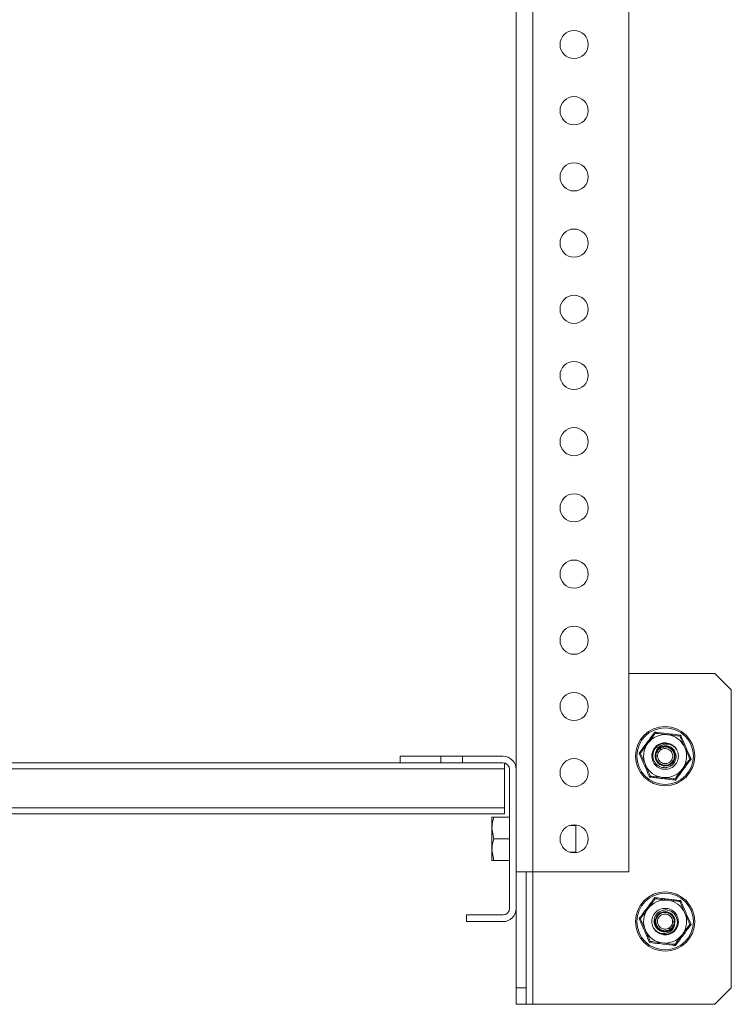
# Model space of a CAD drawing. Header units: millimetres. Extents: x 15 to 1486, y -3131 to -190.
# Tile 29 of 83: x 1258 to 1473, y -2622 to -2325. Entities that reach past the tile are written whole.
import ezdxf

# ---------------------------------------------------------------- set-up
doc = ezdxf.new("R2010")
doc.units = ezdxf.units.MM

msp = doc.modelspace()

# ---------------------------------------------------------------- linework, layer by layer
at = {"color": 7, "linetype": 'Continuous', "lineweight": 15}
for p, q in [((1442.29, -2246.39), (1442.29, -2582.14)), ((1408.29, -2250.39), (1408.29, -2551.15)), ((1468.29, -2522.14), (1442.29, -2522.14)), ((1473.29, -2527.14), (1468.29, -2522.14)), ((1473.29, -2527.14), (1473.29, -2617.14)), ((1450.52, -2547.09), (1450.42, -2546.28)), ((1450.73, -2545.72), (1450.85, -2545.79)), ((1450.85, -2545.79), (1450.85, -2545.79)), ((1451.05, -2545.15), (1451.79, -2544.8)), ((1451.79, -2544.8), (1451.8, -2544.8)), ((1373.29, -2549.15), (1143.29, -2549.15)), ((1373.29, -2549.15), (1373.29, -2547.15)), ((1373.29, -2547.15), (1385.54, -2547.15)), ((1373.29, -2549.15), (1385.54, -2549.15)), ((1385.54, -2547.15), (1385.54, -2549.15)), ((1392.04, -2547.15), (1385.54, -2547.15)), ((1385.54, -2549.15), (1392.04, -2549.15)), ((1392.04, -2549.15), (1392.04, -2547.15)), ((1392.04, -2547.15), (1404.29, -2547.15)), ((1392.04, -2549.15), (1404.29, -2549.15)), ((1404.79, -2550.95), (1404.79, -2549.21)), ((1450.52, -2547.09), (1450.52, -2547.09)), ((1404.79, -2550.95), (1111.79, -2550.95)), ((1404.79, -2562.79), (1404.79, -2550.95)), ((1406.29, -2551.15), (1406.29, -2593.15)), ((1408.29, -2551.15), (1408.29, -2593.15)), ((1404.79, -2562.79), (1111.79, -2562.79)), ((1404.79, -2564.59), (1404.79, -2562.79)), ((1404.79, -2564.59), (1111.79, -2564.59)), ((1400.99, -2565.64), (1400.99, -2568.89)), ((1406.29, -2565.64), (1401.57, -2565.64)), ((1400.99, -2568.89), (1400.99, -2575.39)), ((1401.57, -2572.14), (1400.99, -2568.89)), ((1426.29, -2568.14), (1424.36, -2568.14)), ((1426.29, -2576.14), (1426.29, -2568.14)), ((1406.29, -2572.14), (1401.57, -2572.14)), ((1401.57, -2578.64), (1400.99, -2575.39)), ((1400.99, -2578.64), (1400.99, -2575.39)), ((1424.36, -2576.14), (1426.29, -2576.14)), ((1406.29, -2578.64), (1401.57, -2578.64)), ((1408.29, -2582.14), (1413.29, -2582.14)), ((1411.29, -2582.14), (1411.29, -2617.14)), ((1413.29, -2582.14), (1442.29, -2582.14)), ((1408.29, -2593.15), (1408.29, -2617.14)), ((1393.29, -2597.15), (1393.29, -2595.15)), ((1404.29, -2595.15), (1393.29, -2595.15)), ((1404.29, -2597.15), (1393.29, -2597.15)), ((1455.54, -2599.13), (1454.79, -2599.47)), ((1454.79, -2599.47), (1454.79, -2599.47)), ((1455.74, -2598.48), (1455.74, -2598.48)), ((1455.85, -2598.55), (1455.74, -2598.48)), ((1456.07, -2597.18), (1456.07, -2597.18)), ((1456.07, -2597.18), (1456.17, -2597.99)), ((1408.29, -2617.14), (1411.29, -2617.14)), ((1408.29, -2622.14), (1408.29, -2617.14)), ((1411.29, -2617.14), (1411.29, -2622.14)), ((1468.29, -2622.14), (1473.29, -2617.14)), ((1411.29, -2622.14), (1408.29, -2622.14)), ((1413.29, -2622.14), (1411.29, -2622.14)), ((1468.29, -2622.14), (1413.29, -2622.14))]:
    msp.add_line(p, q, dxfattribs=at)
at = {"color": 8, "linetype": 'Continuous', "lineweight": 15}
for p, q in [((1413.29, -2250.39), (1413.29, -2582.14)), ((1413.29, -2582.14), (1413.29, -2622.14))]:
    msp.add_line(p, q, dxfattribs=at)
at = {"color": 7, "linetype": 'Continuous', "lineweight": 15, "flags": 128}
for points in [[(1456.88, -2545.37), (1456.69, -2545.02), (1456.29, -2544.49)], [(1449.7, -2598.9), (1449.9, -2599.25), (1450.29, -2599.78)]]:
    msp.add_lwpolyline(points, dxfattribs=at)
at = {"color": 7, "linetype": 'Continuous', "lineweight": 15}
for centre, radius in [((1425.79, -2332.14), 4.25), ((1425.79, -2352.14), 4.25), ((1425.79, -2372.14), 4.25), ((1425.79, -2392.14), 4.25), ((1425.79, -2412.14), 4.25), ((1425.79, -2432.14), 4.25), ((1425.79, -2452.14), 4.25), ((1425.79, -2472.14), 4.25), ((1425.79, -2492.14), 4.25), ((1425.79, -2512.14), 4.25), ((1425.79, -2532.14), 4.25), ((1453.29, -2547.14), 8.95), ((1453.29, -2547.14), 8.54), ((1425.79, -2552.14), 4.25), ((1425.79, -2572.14), 4.25), ((1453.29, -2597.14), 8.95), ((1453.29, -2597.14), 8.54)]:
    msp.add_circle(centre, radius, dxfattribs=at)
for centre, radius, start, end in [((1453.29, -2547.14), 6.5, 83.3077, 143.3077), ((1453.29, -2547.14), 6.5, 143.3077, 203.3077), ((1453.29, -2547.14), 4, 83.3077, 185.2856), ((1453.29, -2547.14), 6.5, 23.3077, 83.3077), ((1453.29, -2547.14), 3, 163.4264, 138.4468), ((1453.29, -2547.14), 4, 41.401, 44.2324), ((1453.29, -2547.14), 6.5, 323.3077, 23.3077), ((1404.29, -2551.15), 4, 0, 90), ((1404.29, -2551.15), 2, 0, 90), ((1453.29, -2547.14), 6.5, 203.3077, 263.3077), ((1453.29, -2547.14), 6.5, 263.3077, 323.3077), ((1453.29, -2597.14), 6.5, 83.3077, 143.3077), ((1453.29, -2597.14), 6.5, 23.3077, 83.3077), ((1404.29, -2593.15), 4, 270, 0), ((1404.29, -2593.15), 2, 270, 0), ((1453.29, -2597.14), 6.5, 143.3077, 203.3077), ((1453.29, -2597.14), 3, 343.4264, 318.4468), ((1453.29, -2597.14), 4, 263.3077, 5.2856), ((1453.29, -2597.14), 6.5, 323.3077, 23.3077), ((1453.29, -2597.14), 6.5, 203.3077, 263.3077), ((1453.29, -2597.14), 4, 221.401, 224.2324), ((1453.29, -2597.14), 6.5, 263.3077, 323.3077)]:
    msp.add_arc(centre, radius, start, end, dxfattribs=at)
for points, knots in [([(1445.45, -2546.22), (1445.64, -2545.96), (1446.6, -2544.71), (1448.2, -2542.57), (1449.56, -2540.72), (1450.17, -2539.88)], [0, 0, 0, 0, 0.120964, 0.606826, 1, 1, 1, 1]), ([(1448.08, -2543.25), (1448.67, -2542.46), (1449.44, -2541.43), (1450.16, -2540.46), (1450.32, -2540.24)], [0, 0, 0, 0, 0.769007, 1, 1, 1, 1]), ([(1450.32, -2540.24), (1450.32, -2540.24), (1450.32, -2540.23), (1450.28, -2540.15), (1450.23, -2540.04), (1450.19, -2539.94), (1450.17, -2539.89), (1450.17, -2539.88)], [0, 0, 0, 0, 0.236168, 0.471367, 0.732415, 0.993147, 1, 1, 1, 1]), ([(1450.17, -2539.88), (1450.48, -2539.92), (1452.05, -2540.12), (1454.7, -2540.45), (1456.99, -2540.69), (1458.01, -2540.8)], [0, 0, 0, 0, 0.120964, 0.606826, 1, 1, 1, 1]), ([(1454.05, -2540.68), (1453.89, -2540.66), (1452.71, -2540.52), (1451.44, -2540.37), (1450.41, -2540.25), (1450.32, -2540.24)], [0, 0, 0, 0, 0.127944, 0.927356, 1, 1, 1, 1]), ([(1445.84, -2546.26), (1446.15, -2545.84), (1446.79, -2544.99), (1447.55, -2543.96), (1447.99, -2543.38), (1448.08, -2543.25)], [0, 0, 0, 0, 0.4347938, 0.8798477, 1, 1, 1, 1]), ([(1456.29, -2544.49), (1456.46, -2544.7), (1456.97, -2545.35), (1457.4, -2546.75), (1457.19, -2548.49), (1456.22, -2550.08), (1454.53, -2551.13), (1452.54, -2551.22), (1450.84, -2550.46), (1449.69, -2549.14), (1449.15, -2547.35), (1449.5, -2545.38), (1450.81, -2543.82), (1452.43, -2543.04), (1453.42, -2543.22), (1453.77, -2543.29)], [0, 0, 0, 0, 0.036013, 0.112804, 0.190884, 0.267627, 0.359053, 0.449964, 0.526903, 0.604884, 0.681645, 0.773229, 0.863898, 0.952389, 1, 1, 1, 1]), ([(1451.05, -2545.15), (1451.29, -2544.9), (1451.77, -2544.42), (1452.75, -2544.05), (1453.79, -2543.99), (1454.81, -2544.29), (1455.69, -2544.91), (1456.32, -2545.8), (1456.64, -2546.86), (1456.59, -2547.98), (1456.17, -2549.03), (1455.42, -2549.9), (1454.41, -2550.48), (1453.26, -2550.7), (1452.08, -2550.54), (1451.01, -2549.99), (1450.16, -2549.11), (1449.65, -2547.98), (1449.53, -2546.74), (1449.83, -2545.51), (1450.52, -2544.44), (1451.53, -2543.64), (1452.77, -2543.22), (1454.09, -2543.22), (1455.28, -2543.62), (1455.89, -2544.12), (1456.16, -2544.35)], [0, 0, 0, 0, 0.036763, 0.073524, 0.110532, 0.148496, 0.186434, 0.225438, 0.264594, 0.304343, 0.34471, 0.385221, 0.42679, 0.468337, 0.510841, 0.553605, 0.596861, 0.640834, 0.68486, 0.730034, 0.77519, 0.821206, 0.867578, 0.914352, 0.96193, 1, 1, 1, 1]), ([(1456.29, -2544.49), (1455.93, -2544.23), (1455.21, -2543.69), (1453.89, -2543.43), (1452.61, -2543.62), (1451.54, -2544.2), (1450.72, -2545.12), (1450.52, -2545.89), (1450.42, -2546.28)], [0, 0, 0, 0, 0.1769754, 0.3573614, 0.5219323, 0.6868647, 0.8381016, 1, 1, 1, 1]), ([(1457.78, -2541.12), (1457.46, -2541.08), (1456.27, -2540.94), (1454.99, -2540.79), (1454.05, -2540.68)], [0, 0, 0, 0, 0.263898, 1, 1, 1, 1]), ([(1457.78, -2541.12), (1457.78, -2541.11), (1457.79, -2541.1), (1457.84, -2541.04), (1457.91, -2540.94), (1457.98, -2540.85), (1458.01, -2540.81), (1458.01, -2540.8)], [0, 0, 0, 0, 0.236168, 0.471367, 0.732415, 0.993147, 1, 1, 1, 1]), ([(1457.78, -2541.12), (1457.99, -2541.6), (1458.41, -2542.58), (1458.91, -2543.75), (1459.2, -2544.42), (1459.26, -2544.56)], [0, 0, 0, 0, 0.434794, 0.879848, 1, 1, 1, 1]), ([(1458.01, -2540.8), (1458.13, -2541.1), (1458.75, -2542.55), (1459.79, -2545.01), (1460.72, -2547.11), (1461.13, -2548.06)], [0, 0, 0, 0, 0.120964, 0.606826, 1, 1, 1, 1]), ([(1445.45, -2546.22), (1445.45, -2546.22), (1445.51, -2546.22), (1445.61, -2546.23), (1445.74, -2546.25), (1445.82, -2546.26), (1445.83, -2546.26), (1445.84, -2546.26)], [0, 0, 0, 0, 0.006853, 0.267585, 0.528633, 0.763832, 1, 1, 1, 1]), ([(1448.58, -2553.47), (1448.45, -2553.18), (1447.84, -2551.72), (1446.8, -2549.27), (1445.87, -2547.16), (1445.45, -2546.22)], [0, 0, 0, 0, 0.120964, 0.606826, 1, 1, 1, 1]), ([(1447.32, -2549.71), (1446.93, -2548.8), (1446.42, -2547.62), (1445.95, -2546.52), (1445.84, -2546.26)], [0, 0, 0, 0, 0.769007, 1, 1, 1, 1]), ([(1450.73, -2545.72), (1450.67, -2545.81), (1450.58, -2545.94), (1450.48, -2546.13), (1450.44, -2546.23), (1450.42, -2546.28)], [0, 0, 0, 0, 0.497083, 0.748183, 1, 1, 1, 1]), ([(1451.8, -2544.8), (1451.8, -2544.8), (1452.02, -2544.66), (1452.56, -2544.42), (1453.47, -2544.33), (1454.41, -2544.56), (1455.21, -2545.07), (1455.8, -2545.81), (1456.1, -2546.7), (1456.1, -2547.64), (1455.82, -2548.44), (1455.33, -2549.12), (1454.65, -2549.64), (1453.74, -2549.94), (1452.78, -2549.91), (1451.88, -2549.57), (1451.26, -2549.04), (1450.81, -2548.4), (1450.57, -2547.77), (1450.52, -2547.28), (1450.52, -2547.09), (1450.52, -2547.09)], [0, 0, 0, 0, 0.000004, 0.054176, 0.119244, 0.18399, 0.247986, 0.311203, 0.374023, 0.43698, 0.499903, 0.544026, 0.607299, 0.671403, 0.736238, 0.801305, 0.866022, 0.898046, 0.962878, 0.999996, 1, 1, 1, 1]), ([(1450.52, -2547.09), (1450.52, -2547.09), (1450.52, -2547.05), (1450.52, -2546.87), (1450.56, -2546.54), (1450.67, -2546.14), (1450.79, -2545.89), (1450.85, -2545.79), (1450.85, -2545.79)], [0, 0, 0, 0, 0.0000441, 0.0804828, 0.3984266, 0.7415974, 0.9999559, 1, 1, 1, 1]), ([(1451.05, -2545.15), (1450.99, -2545.24), (1450.9, -2545.37), (1450.8, -2545.57), (1450.76, -2545.67), (1450.73, -2545.72)], [0, 0, 0, 0, 0.496982, 0.748107, 1, 1, 1, 1]), ([(1450.85, -2545.79), (1450.85, -2545.79), (1450.86, -2545.77), (1450.93, -2545.64), (1451.09, -2545.41), (1451.38, -2545.08), (1451.64, -2544.9), (1451.79, -2544.8), (1451.79, -2544.8)], [0, 0, 0, 0, 0.000044, 0.046811, 0.322942, 0.600138, 0.999956, 1, 1, 1, 1]), ([(1451.29, -2546.03), (1451.28, -2546.02), (1451.26, -2546.01), (1451.19, -2545.97), (1451.08, -2545.92), (1450.96, -2545.85), (1450.88, -2545.8), (1450.86, -2545.79), (1450.85, -2545.79)], [0, 0, 0, 0, 0.038783, 0.090414, 0.317828, 0.545224, 0.772612, 1, 1, 1, 1]), ([(1451.02, -2547.09), (1451.03, -2547.24), (1451.05, -2547.65), (1451.26, -2548.17), (1451.63, -2548.7), (1452.14, -2549.13), (1452.88, -2549.41), (1453.67, -2549.44), (1454.42, -2549.19), (1454.97, -2548.76), (1455.37, -2548.21), (1455.6, -2547.55), (1455.61, -2546.79), (1455.35, -2546.06), (1454.87, -2545.45), (1454.21, -2545.02), (1453.44, -2544.84), (1452.68, -2544.91), (1452.25, -2545.13), (1452.05, -2545.23)], [0, 0, 0, 0, 0.037686, 0.102527, 0.134593, 0.199414, 0.264525, 0.329266, 0.39314, 0.456137, 0.500097, 0.562774, 0.625458, 0.688084, 0.751245, 0.815307, 0.880156, 0.945261, 1, 1, 1, 1]), ([(1451.29, -2546.03), (1451.24, -2546.11), (1451.14, -2546.31), (1451.05, -2546.64), (1451.02, -2546.91), (1451.02, -2547.06), (1451.02, -2547.09)], [0, 0, 0, 0, 0.261201, 0.600248, 0.914316, 1, 1, 1, 1]), ([(1452.05, -2545.23), (1451.93, -2545.31), (1451.72, -2545.45), (1451.48, -2545.72), (1451.35, -2545.9), (1451.3, -2546.01), (1451.29, -2546.03)], [0, 0, 0, 0, 0.401298, 0.674876, 0.948413, 1, 1, 1, 1]), ([(1451.79, -2544.8), (1451.79, -2544.8), (1451.79, -2544.8), (1451.79, -2544.8), (1451.79, -2544.8)], [0, 0, 0, 0, 0.688281, 1, 1, 1, 1]), ([(1451.79, -2544.8), (1451.8, -2544.81), (1451.81, -2544.83), (1451.86, -2544.91), (1451.93, -2545.02), (1451.99, -2545.13), (1452.03, -2545.2), (1452.05, -2545.22), (1452.05, -2545.23)], [0, 0, 0, 0, 0.224081, 0.448163, 0.672252, 0.896356, 0.961106, 1, 1, 1, 1]), ([(1459.26, -2544.56), (1459.65, -2545.47), (1460.16, -2546.65), (1460.64, -2547.76), (1460.75, -2548.01)], [0, 0, 0, 0, 0.7690072, 1, 1, 1, 1]), ([(1450.52, -2547.09), (1450.53, -2547.09), (1450.55, -2547.09), (1450.64, -2547.09), (1450.78, -2547.09), (1450.9, -2547.09), (1450.98, -2547.09), (1451.01, -2547.09), (1451.02, -2547.09)], [0, 0, 0, 0, 0.224163, 0.448327, 0.672497, 0.896683, 0.960779, 1, 1, 1, 1]), ([(1450.52, -2547.09), (1450.52, -2547.09), (1450.52, -2547.09), (1450.52, -2547.09), (1450.52, -2547.09)], [0, 0, 0, 0, 0.689924, 1, 1, 1, 1]), ([(1461.13, -2548.06), (1460.94, -2548.31), (1459.99, -2549.57), (1458.39, -2551.7), (1457.03, -2553.56), (1456.42, -2554.39)], [0, 0, 0, 0, 0.120964, 0.606826, 1, 1, 1, 1]), ([(1460.75, -2548.01), (1460.43, -2548.43), (1459.8, -2549.29), (1459.03, -2550.31), (1458.6, -2550.9), (1458.5, -2551.02)], [0, 0, 0, 0, 0.434794, 0.879848, 1, 1, 1, 1]), ([(1460.75, -2548.01), (1460.75, -2548.01), (1460.76, -2548.01), (1460.85, -2548.02), (1460.97, -2548.04), (1461.08, -2548.05), (1461.13, -2548.06), (1461.13, -2548.06)], [0, 0, 0, 0, 0.236168, 0.471367, 0.732415, 0.993147, 1, 1, 1, 1]), ([(1448.81, -2553.15), (1448.6, -2552.67), (1448.18, -2551.69), (1447.67, -2550.52), (1447.38, -2549.85), (1447.32, -2549.71)], [0, 0, 0, 0, 0.434794, 0.879848, 1, 1, 1, 1]), ([(1458.5, -2551.02), (1457.91, -2551.81), (1457.14, -2552.85), (1456.43, -2553.81), (1456.26, -2554.03)], [0, 0, 0, 0, 0.769007, 1, 1, 1, 1]), ([(1448.58, -2553.47), (1448.58, -2553.47), (1448.61, -2553.42), (1448.67, -2553.34), (1448.75, -2553.24), (1448.8, -2553.17), (1448.8, -2553.16), (1448.81, -2553.15)], [0, 0, 0, 0, 0.006853, 0.267585, 0.528633, 0.763832, 1, 1, 1, 1]), ([(1456.42, -2554.39), (1456.1, -2554.35), (1455.17, -2554.23), (1453.58, -2554.03), (1451.78, -2553.82), (1450.11, -2553.63), (1449.09, -2553.52), (1448.58, -2553.47)], [0, 0, 0, 0, 0.120864, 0.362778, 0.606919, 0.802959, 1, 1, 1, 1]), ([(1452.54, -2553.59), (1452.37, -2553.57), (1451.19, -2553.43), (1449.93, -2553.29), (1448.89, -2553.16), (1448.81, -2553.15)], [0, 0, 0, 0, 0.127944, 0.927356, 1, 1, 1, 1]), ([(1456.26, -2554.03), (1455.95, -2553.99), (1454.76, -2553.85), (1453.48, -2553.7), (1452.54, -2553.59)], [0, 0, 0, 0, 0.263898, 1, 1, 1, 1]), ([(1456.42, -2554.39), (1456.42, -2554.39), (1456.39, -2554.33), (1456.35, -2554.24), (1456.3, -2554.12), (1456.27, -2554.04), (1456.26, -2554.03), (1456.26, -2554.03)], [0, 0, 0, 0, 0.006853, 0.267585, 0.528633, 0.763832, 1, 1, 1, 1]), ([(1400.99, -2568.89), (1400.99, -2568.81), (1401, -2567.71), (1401.3, -2566.64), (1401.57, -2565.64)], [0, 0, 0, 0, 0.070215, 1, 1, 1, 1]), ([(1401.57, -2565.64), (1401.34, -2565.64), (1401.03, -2565.64), (1401, -2565.64), (1400.99, -2565.64)], [0, 0, 0, 0, 0.758149, 1, 1, 1, 1]), ([(1400.99, -2575.39), (1400.99, -2575.31), (1401, -2574.21), (1401.3, -2573.14), (1401.57, -2572.14)], [0, 0, 0, 0, 0.070215, 1, 1, 1, 1]), ([(1400.99, -2578.64), (1401, -2578.64), (1401.03, -2578.64), (1401.34, -2578.64), (1401.57, -2578.64)], [0, 0, 0, 0, 0.241851, 1, 1, 1, 1]), ([(1445.45, -2596.22), (1445.64, -2595.96), (1446.6, -2594.71), (1448.2, -2592.57), (1449.56, -2590.72), (1450.17, -2589.88)], [0, 0, 0, 0, 0.120964, 0.606826, 1, 1, 1, 1]), ([(1448.08, -2593.25), (1448.67, -2592.46), (1449.44, -2591.43), (1450.16, -2590.46), (1450.32, -2590.24)], [0, 0, 0, 0, 0.769007, 1, 1, 1, 1]), ([(1450.17, -2589.88), (1450.48, -2589.92), (1451.42, -2590.04), (1453.01, -2590.24), (1454.81, -2590.45), (1456.48, -2590.64), (1457.5, -2590.75), (1458.01, -2590.8)], [0, 0, 0, 0, 0.120864, 0.362778, 0.606919, 0.802959, 1, 1, 1, 1]), ([(1450.17, -2589.88), (1450.17, -2589.89), (1450.19, -2589.94), (1450.23, -2590.04), (1450.28, -2590.15), (1450.32, -2590.23), (1450.32, -2590.24), (1450.32, -2590.24)], [0, 0, 0, 0, 0.006853, 0.267585, 0.528633, 0.763832, 1, 1, 1, 1]), ([(1450.32, -2590.24), (1450.64, -2590.28), (1451.83, -2590.42), (1453.11, -2590.57), (1454.05, -2590.68)], [0, 0, 0, 0, 0.263898, 1, 1, 1, 1]), ([(1454.05, -2590.68), (1454.21, -2590.7), (1455.4, -2590.84), (1456.66, -2590.99), (1457.69, -2591.11), (1457.78, -2591.12)], [0, 0, 0, 0, 0.127944, 0.927356, 1, 1, 1, 1]), ([(1458.01, -2590.8), (1458.01, -2590.81), (1457.98, -2590.85), (1457.91, -2590.94), (1457.84, -2591.04), (1457.79, -2591.1), (1457.78, -2591.11), (1457.78, -2591.12)], [0, 0, 0, 0, 0.006853, 0.267585, 0.528633, 0.763832, 1, 1, 1, 1]), ([(1457.78, -2591.12), (1457.99, -2591.6), (1458.41, -2592.58), (1458.91, -2593.75), (1459.2, -2594.42), (1459.26, -2594.56)], [0, 0, 0, 0, 0.434794, 0.879848, 1, 1, 1, 1]), ([(1458.01, -2590.8), (1458.13, -2591.1), (1458.75, -2592.55), (1459.79, -2595.01), (1460.72, -2597.11), (1461.13, -2598.06)], [0, 0, 0, 0, 0.120964, 0.606826, 1, 1, 1, 1]), ([(1445.84, -2596.26), (1446.15, -2595.84), (1446.79, -2594.99), (1447.55, -2593.96), (1447.99, -2593.38), (1448.08, -2593.25)], [0, 0, 0, 0, 0.434794, 0.879848, 1, 1, 1, 1]), ([(1450.29, -2599.78), (1450.13, -2599.57), (1449.62, -2598.92), (1449.19, -2597.52), (1449.39, -2595.79), (1450.37, -2594.19), (1452.06, -2593.15), (1454.04, -2593.06), (1455.74, -2593.82), (1456.9, -2595.14), (1457.44, -2596.92), (1457.09, -2598.89), (1455.78, -2600.45), (1454.16, -2601.23), (1453.16, -2601.05), (1452.81, -2600.98)], [0, 0, 0, 0, 0.036013, 0.112804, 0.190884, 0.267627, 0.359053, 0.449964, 0.526903, 0.604884, 0.681645, 0.773229, 0.863898, 0.952389, 1, 1, 1, 1]), ([(1455.54, -2599.13), (1455.3, -2599.37), (1454.82, -2599.85), (1453.84, -2600.23), (1452.79, -2600.28), (1451.78, -2599.99), (1450.9, -2599.36), (1450.26, -2598.48), (1449.95, -2597.41), (1450, -2596.3), (1450.42, -2595.24), (1451.17, -2594.37), (1452.17, -2593.79), (1453.33, -2593.57), (1454.51, -2593.73), (1455.58, -2594.29), (1456.42, -2595.17), (1456.94, -2596.29), (1457.06, -2597.53), (1456.76, -2598.76), (1456.07, -2599.83), (1455.05, -2600.63), (1453.82, -2601.06), (1452.5, -2601.05), (1451.31, -2600.66), (1450.7, -2600.15), (1450.43, -2599.93)], [0, 0, 0, 0, 0.036763, 0.073524, 0.110532, 0.148496, 0.186434, 0.225438, 0.264594, 0.304343, 0.34471, 0.385221, 0.42679, 0.468337, 0.510841, 0.553605, 0.596861, 0.640834, 0.68486, 0.730034, 0.77519, 0.821206, 0.867578, 0.914352, 0.96193, 1, 1, 1, 1]), ([(1448.58, -2603.47), (1448.45, -2603.18), (1447.84, -2601.72), (1446.8, -2599.27), (1445.87, -2597.16), (1445.45, -2596.22)], [0, 0, 0, 0, 0.120964, 0.606826, 1, 1, 1, 1]), ([(1445.84, -2596.26), (1445.83, -2596.26), (1445.82, -2596.26), (1445.74, -2596.25), (1445.61, -2596.23), (1445.51, -2596.22), (1445.45, -2596.22), (1445.45, -2596.22)], [0, 0, 0, 0, 0.236168, 0.471367, 0.732415, 0.993147, 1, 1, 1, 1]), ([(1447.32, -2599.71), (1446.93, -2598.8), (1446.42, -2597.62), (1445.95, -2596.52), (1445.84, -2596.26)], [0, 0, 0, 0, 0.7690072, 1, 1, 1, 1]), ([(1454.79, -2599.47), (1454.79, -2599.47), (1454.56, -2599.61), (1454.02, -2599.85), (1453.11, -2599.94), (1452.18, -2599.71), (1451.37, -2599.2), (1450.79, -2598.46), (1450.48, -2597.57), (1450.48, -2596.63), (1450.77, -2595.83), (1451.26, -2595.15), (1451.93, -2594.63), (1452.84, -2594.33), (1453.81, -2594.36), (1454.71, -2594.71), (1455.32, -2595.23), (1455.78, -2595.87), (1456.02, -2596.5), (1456.07, -2597), (1456.07, -2597.18), (1456.07, -2597.18)], [0, 0, 0, 0, 0.000004, 0.054176, 0.119244, 0.18399, 0.247986, 0.311203, 0.374023, 0.43698, 0.499903, 0.544026, 0.607299, 0.671403, 0.736238, 0.801305, 0.866022, 0.898046, 0.962878, 0.999996, 1, 1, 1, 1]), ([(1455.57, -2597.18), (1455.56, -2597.03), (1455.54, -2596.62), (1455.33, -2596.1), (1454.96, -2595.57), (1454.45, -2595.14), (1453.71, -2594.86), (1452.91, -2594.84), (1452.17, -2595.08), (1451.62, -2595.51), (1451.21, -2596.06), (1450.98, -2596.72), (1450.98, -2597.49), (1451.23, -2598.21), (1451.71, -2598.82), (1452.38, -2599.25), (1453.15, -2599.43), (1453.91, -2599.37), (1454.34, -2599.14), (1454.53, -2599.04)], [0, 0, 0, 0, 0.0376858, 0.1025273, 0.1345926, 0.1994144, 0.2645253, 0.3292658, 0.3931404, 0.4561366, 0.5000968, 0.5627742, 0.6254576, 0.6880844, 0.7512452, 0.8153071, 0.8801561, 0.9452614, 1, 1, 1, 1]), ([(1459.26, -2594.56), (1459.65, -2595.47), (1460.16, -2596.65), (1460.64, -2597.76), (1460.75, -2598.01)], [0, 0, 0, 0, 0.769007, 1, 1, 1, 1]), ([(1448.81, -2603.15), (1448.6, -2602.67), (1448.18, -2601.69), (1447.67, -2600.52), (1447.38, -2599.85), (1447.32, -2599.71)], [0, 0, 0, 0, 0.434794, 0.879848, 1, 1, 1, 1]), ([(1450.29, -2599.78), (1450.65, -2600.05), (1451.38, -2600.58), (1452.7, -2600.84), (1453.98, -2600.65), (1455.05, -2600.07), (1455.86, -2599.15), (1456.06, -2598.39), (1456.17, -2597.99)], [0, 0, 0, 0, 0.176975, 0.357361, 0.521932, 0.686865, 0.838102, 1, 1, 1, 1]), ([(1454.53, -2599.04), (1454.66, -2598.96), (1454.87, -2598.82), (1455.11, -2598.55), (1455.23, -2598.37), (1455.29, -2598.26), (1455.3, -2598.24)], [0, 0, 0, 0, 0.401298, 0.674876, 0.948413, 1, 1, 1, 1]), ([(1454.79, -2599.47), (1454.79, -2599.46), (1454.78, -2599.45), (1454.73, -2599.36), (1454.66, -2599.25), (1454.59, -2599.14), (1454.55, -2599.07), (1454.54, -2599.05), (1454.53, -2599.04)], [0, 0, 0, 0, 0.224081, 0.448163, 0.672252, 0.896356, 0.961106, 1, 1, 1, 1]), ([(1455.74, -2598.48), (1455.74, -2598.48), (1455.73, -2598.5), (1455.65, -2598.63), (1455.5, -2598.86), (1455.2, -2599.19), (1454.95, -2599.38), (1454.79, -2599.47), (1454.79, -2599.47)], [0, 0, 0, 0, 0.0000435, 0.0468114, 0.3229417, 0.6001376, 0.9999565, 1, 1, 1, 1]), ([(1454.79, -2599.47), (1454.79, -2599.47), (1454.79, -2599.47), (1454.79, -2599.47), (1454.79, -2599.47)], [0, 0, 0, 0, 0.688281, 1, 1, 1, 1]), ([(1455.3, -2598.24), (1455.34, -2598.16), (1455.45, -2597.96), (1455.54, -2597.63), (1455.57, -2597.36), (1455.57, -2597.22), (1455.57, -2597.18)], [0, 0, 0, 0, 0.261201, 0.600248, 0.914316, 1, 1, 1, 1]), ([(1455.3, -2598.24), (1455.31, -2598.25), (1455.33, -2598.26), (1455.4, -2598.3), (1455.5, -2598.36), (1455.62, -2598.42), (1455.71, -2598.47), (1455.73, -2598.48), (1455.74, -2598.48)], [0, 0, 0, 0, 0.038783, 0.090414, 0.317828, 0.545224, 0.772612, 1, 1, 1, 1]), ([(1455.54, -2599.13), (1455.6, -2599.04), (1455.69, -2598.9), (1455.79, -2598.7), (1455.83, -2598.6), (1455.85, -2598.55)], [0, 0, 0, 0, 0.496982, 0.748107, 1, 1, 1, 1]), ([(1456.07, -2597.18), (1456.06, -2597.18), (1456.04, -2597.18), (1455.94, -2597.18), (1455.81, -2597.18), (1455.68, -2597.18), (1455.6, -2597.18), (1455.58, -2597.18), (1455.57, -2597.18)], [0, 0, 0, 0, 0.224163, 0.448327, 0.672497, 0.896683, 0.960779, 1, 1, 1, 1]), ([(1456.07, -2597.18), (1456.07, -2597.18), (1456.07, -2597.22), (1456.07, -2597.4), (1456.03, -2597.73), (1455.91, -2598.14), (1455.79, -2598.38), (1455.74, -2598.48), (1455.74, -2598.48)], [0, 0, 0, 0, 0.000044, 0.080483, 0.398427, 0.741597, 0.999956, 1, 1, 1, 1]), ([(1455.85, -2598.55), (1455.91, -2598.46), (1456, -2598.33), (1456.1, -2598.14), (1456.15, -2598.04), (1456.17, -2597.99)], [0, 0, 0, 0, 0.497083, 0.748183, 1, 1, 1, 1]), ([(1456.07, -2597.18), (1456.07, -2597.18), (1456.07, -2597.18), (1456.07, -2597.18), (1456.07, -2597.18)], [0, 0, 0, 0, 0.689924, 1, 1, 1, 1]), ([(1461.13, -2598.06), (1460.94, -2598.31), (1459.99, -2599.57), (1458.39, -2601.7), (1457.03, -2603.56), (1456.42, -2604.39)], [0, 0, 0, 0, 0.120964, 0.606826, 1, 1, 1, 1]), ([(1460.75, -2598.01), (1460.43, -2598.43), (1459.8, -2599.29), (1459.03, -2600.31), (1458.6, -2600.9), (1458.5, -2601.02)], [0, 0, 0, 0, 0.4347938, 0.8798477, 1, 1, 1, 1]), ([(1461.13, -2598.06), (1461.13, -2598.06), (1461.08, -2598.05), (1460.97, -2598.04), (1460.85, -2598.02), (1460.76, -2598.01), (1460.75, -2598.01), (1460.75, -2598.01)], [0, 0, 0, 0, 0.006853, 0.267585, 0.528633, 0.763832, 1, 1, 1, 1]), ([(1458.5, -2601.02), (1457.91, -2601.81), (1457.14, -2602.85), (1456.43, -2603.81), (1456.26, -2604.03)], [0, 0, 0, 0, 0.769007, 1, 1, 1, 1]), ([(1448.81, -2603.15), (1448.8, -2603.16), (1448.8, -2603.17), (1448.75, -2603.24), (1448.67, -2603.34), (1448.61, -2603.42), (1448.58, -2603.47), (1448.58, -2603.47)], [0, 0, 0, 0, 0.236168, 0.471367, 0.732415, 0.993147, 1, 1, 1, 1]), ([(1456.42, -2604.39), (1456.1, -2604.35), (1454.54, -2604.15), (1451.89, -2603.83), (1449.6, -2603.58), (1448.58, -2603.47)], [0, 0, 0, 0, 0.120964, 0.606826, 1, 1, 1, 1]), ([(1448.81, -2603.15), (1449.12, -2603.19), (1450.32, -2603.33), (1451.59, -2603.48), (1452.54, -2603.59)], [0, 0, 0, 0, 0.263898, 1, 1, 1, 1]), ([(1452.54, -2603.59), (1452.7, -2603.61), (1453.88, -2603.75), (1455.14, -2603.9), (1456.18, -2604.02), (1456.26, -2604.03)], [0, 0, 0, 0, 0.127944, 0.927356, 1, 1, 1, 1]), ([(1456.26, -2604.03), (1456.26, -2604.03), (1456.27, -2604.04), (1456.3, -2604.12), (1456.35, -2604.24), (1456.39, -2604.33), (1456.42, -2604.39), (1456.42, -2604.39)], [0, 0, 0, 0, 0.2361684, 0.4713674, 0.7324146, 0.9931471, 1, 1, 1, 1])]:
    msp.add_open_spline(points, degree=3, knots=knots, dxfattribs=at)

doc.saveas('drawing.dxf')
